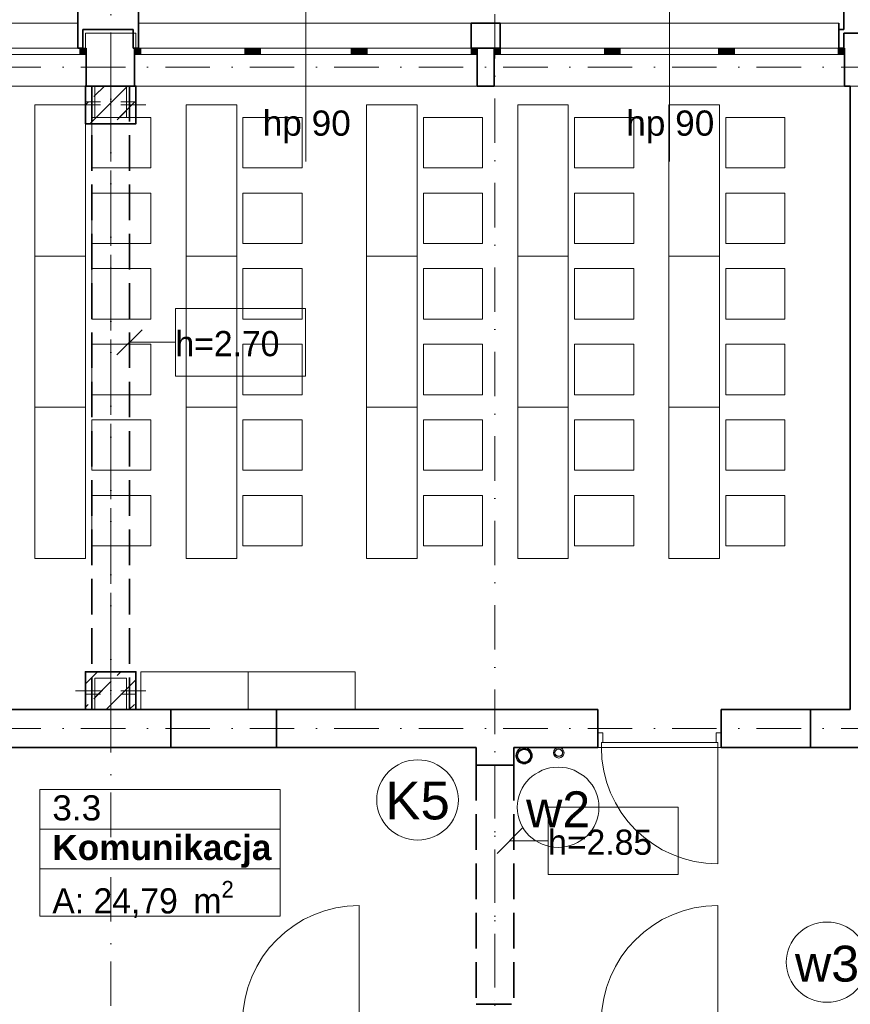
# Model space of a CAD drawing. Header units: millimetres. Extents: x -34676 to 172266, y 39940 to 476087.
# Tile 229 of 256: x 40198 to 46791, y 388451 to 396267. Entities that reach past the tile are written whole.
import ezdxf
from ezdxf.lldxf.tags import DXFTag

# ---------------------------------------------------------------- set-up
doc = ezdxf.new("R2010")
doc.units = ezdxf.units.MM
doc.header["$MEASUREMENT"] = 0
doc.linetypes.add('Krawędzie ukryte', pattern=[3.912222, 2.822222, -1.09])
doc.linetypes.add('Kropki i Kreski', pattern=[6.702778, 3.527778, -1.763889, 0, -1.411111])
doc.layers.add('#ks', color=34, linetype='Continuous', lineweight=30)
doc.layers.add('#woda', color=4, linetype='Continuous', lineweight=18)
for name, color, linetype in [('#podkład', 252, 'Continuous'), ('- A - ocieplenie', 7, 'Continuous'), ('- strefy pomieszczeń', 7, 'Continuous'), ('Drzwi Archicad', 7, 'Continuous'), ('IS_Text_Pion_Wodociag', 7, 'Continuous'), ('Konstrukcja - Belki', 7, 'Continuous'), ('Konstrukcja - Siatka mod', 7, 'Continuous'), ('Konstrukcja - Stropy', 7, 'Continuous'), ('Konstrukcja - Słupy', 7, 'Continuous'), ('Konstrukcja - Ściany działowe', 7, 'Continuous'), ('Konstrukcja - Ściany nośne wew..P', 7, 'Continuous'), ('Konstrukcja - Ściany zewnętrzne', 7, 'Continuous'), ('Okna Archicada', 7, 'Continuous'), ('Opisy - Etykiety', 7, 'Continuous'), ('Wnętrze - Umeblowanie', 7, 'Continuous'), ('Znaczniki okien Archicada', 7, 'Continuous')]:
    doc.layers.add(name, color=color, linetype=linetype)
doc.styles.get("Standard").update_dxf_attribs({"font": 'arial.ttf'})
doc.styles.add('STYL_AUTOMATYCZNY_1', font='arial.ttf')
doc.styles.add('STYL_AUTOMATYCZNY_2', font='arial.ttf')
doc.styles.add('STYL_AUTOMATYCZNY_5', font='arial.ttf')
doc.styles.add('STYL_AUTOMATYCZNY_6', font='txt')
tags = doc.linetypes.add('SOLID', pattern=[10, 10, 0]).pattern_tags.tags
tags[6:7] = [DXFTag(74, 4), DXFTag(75, 0), DXFTag(340, '0'), DXFTag(46, 0.0), DXFTag(50, 0.0), DXFTag(44, 0.0), DXFTag(45, 0.0)]
tags[4:5] = [DXFTag(74, 4), DXFTag(75, 0), DXFTag(340, '0'), DXFTag(46, 0.0), DXFTag(50, 0.0), DXFTag(44, 0.0), DXFTag(45, 0.0)]
pattern_1 = [(0, (-208051.03, 672090.37), (0, 75), [0, -75])]
pattern_2 = [(45, (-208051.03, 462118.2), (-183.84776, 183.84776), []), (45, (-208142.95, 462210.13), (-183.84776, 183.84776), [195, -65])]

# ---------------------------------------------------------------- blocks, each defined once
blk = doc.blocks.new('uyd')
at = {"layer": 'Konstrukcja - Słupy', "linetype": 'Continuous', "lineweight": 25}
h = blk.add_hatch(dxfattribs=at)
h.set_pattern_fill('Beton_zbrojony_0005', color=252, style=0, pattern_type=2)
h.set_pattern_definition(pattern_2)
h.paths.add_polyline_path([(40327.6, 185490.5), (40727.6, 185490.5), (40727.6, 185790.5), (40327.6, 185790.5)])
h = blk.add_hatch(dxfattribs=at)
h.set_pattern_fill('Beton_zbrojony_0005', color=252, style=0, pattern_type=2)
h.set_pattern_definition(pattern_2)
h.paths.add_polyline_path([(40402.6, 185540.5), (40652.6, 185540.5), (40652.6, 185790.5), (40402.6, 185790.5)])
h = blk.add_hatch(dxfattribs=at)
h.set_pattern_fill('Beton_zbrojony_0005', color=252, style=0, pattern_type=2)
h.set_pattern_definition(pattern_2)
h.paths.add_polyline_path([(40327.6, 180840.5), (40727.6, 180840.5), (40727.6, 181140.5), (40327.6, 181140.5)])
h = blk.add_hatch(dxfattribs=at)
h.set_pattern_fill('Beton_zbrojony_0005', color=252, style=0, pattern_type=2)
h.set_pattern_definition(pattern_2)
h.paths.add_polyline_path([(40402.6, 180839.2), (40652.6, 180839.2), (40652.6, 181089.2), (40402.6, 181089.2)])
at = {"layer": 'Okna Archicada', "linetype": 'Continuous', "lineweight": 13}
for points in [[(40332.6, 186040.5), (40332.6, 186090.5), (40282.6, 186090.5), (40282.6, 186040.5)], [(40717.6, 186090.5), (40717.6, 186040.5), (40767.6, 186040.5), (40767.6, 186090.5)], [(41642.6, 186040.5), (41642.6, 186090.5), (41592.6, 186090.5), (41592.6, 186040.5)], [(41642.6, 186090.5), (41642.6, 186040.5), (41717.6, 186040.5), (41717.6, 186090.5)], [(42512.6, 186040.5), (42512.6, 186090.5), (42437.6, 186090.5), (42437.6, 186040.5)], [(42512.6, 186090.5), (42512.6, 186040.5), (42562.6, 186040.5), (42562.6, 186090.5)], [(43437.6, 186040.5), (43437.6, 186090.5), (43387.6, 186090.5), (43387.6, 186040.5)], [(43572.6, 186090.5), (43572.6, 186040.5), (43622.6, 186040.5), (43622.6, 186090.5)], [(44497.6, 186040.5), (44497.6, 186090.5), (44447.6, 186090.5), (44447.6, 186040.5)], [(44497.6, 186090.5), (44497.6, 186040.5), (44572.6, 186040.5), (44572.6, 186090.5)], [(45427.6, 186040.5), (45427.6, 186090.5), (45352.6, 186090.5), (45352.6, 186040.5)], [(45427.6, 186090.5), (45427.6, 186040.5), (45477.6, 186040.5), (45477.6, 186090.5)], [(46352.6, 186040.5), (46352.6, 186090.5), (46302.6, 186090.5), (46302.6, 186040.5)]]:
    blk.add_hatch(color=252, dxfattribs=at).paths.add_polyline_path(points)
at = {"layer": '- A - ocieplenie', "color": 252, "linetype": 'Continuous', "lineweight": 35, "ltscale": 100}
for p, q in [((40267.6, 186140.5), (40267.6, 186290.5)), ((40747.2, 186140.5), (40747.2, 186290.5)), ((43387.6, 186140.5), (43387.6, 186290.5)), ((43617.6, 186140.5), (43617.6, 186290.5)), ((46307.6, 186140.5), (46307.6, 186290.5)), ((40267.6, 186090.5), (40267.6, 186140.5)), ((40747.2, 186090.5), (40747.2, 186140.5)), ((43387.6, 186090.5), (43387.6, 186140.5)), ((43617.6, 186090.5), (43617.6, 186140.5)), ((46307.6, 186090.5), (46307.6, 186140.5))]:
    blk.add_line(p, q, dxfattribs=at)
at = {"layer": '- A - ocieplenie', "color": 252, "linetype": 'Continuous', "lineweight": 35, "ltscale": 100, "flags": 128}
for points in [[(40267.2, 186440.5), (40267.2, 186290.5)], [(40747.2, 186290.5), (40747.2, 186440.5)], [(46347.6, 186410.5), (46347.6, 186240.5)], [(43617.6, 186290.5), (43387.6, 186290.5)], [(46307.6, 186240.5), (46307.6, 186290.5)], [(40307.2, 186090.5), (40307.2, 186240.5)], [(40307.2, 186240.5), (40707.2, 186240.5)], [(40707.2, 186240.5), (40707.2, 186090.5)], [(46347.6, 186240.5), (46307.6, 186240.5)], [(46347.6, 186090.5), (46347.6, 186210.5)], [(46347.6, 186210.5), (46747.6, 186210.5)], [(40267.6, 186090.5), (40307.2, 186090.5)], [(40707.2, 186090.5), (40747.2, 186090.5)], [(43387.6, 186090.5), (43617.6, 186090.5)], [(46307.6, 186090.5), (46347.6, 186090.5)]]:
    blk.add_lwpolyline(points, dxfattribs=at)
at = {"layer": '- strefy pomieszczeń', "color": 252, "linetype": 'Continuous', "lineweight": 13, "ltscale": 100}
for p, q in [((39964.4, 180205.9), (41871.6, 180205.9)), ((39964.4, 179891.6), (39964.4, 180205.9)), ((41871.6, 180205.9), (41871.6, 179891.6)), ((41871.6, 179891.6), (39964.4, 179891.6)), ((39964.4, 179891.6), (41871.6, 179891.6)), ((39964.4, 179577.3), (39964.4, 179891.6)), ((41871.6, 179891.6), (41871.6, 179577.3)), ((41871.6, 179577.3), (39964.4, 179577.3)), ((39964.4, 179577.3), (41871.6, 179577.3)), ((39964.4, 179200.8), (39964.4, 179577.3)), ((41871.6, 179577.3), (41871.6, 179200.8)), ((41871.6, 179200.8), (39964.4, 179200.8))]:
    blk.add_line(p, q, dxfattribs=at)
at = {"color": 252, "linetype": 'Continuous', "lineweight": 35, "ltscale": 100, "flags": 128}
for points in [[(41844.6, 180840.5), (41004.6, 180840.5)], [(46081.4, 180840.5), (45374.1, 180840.5)], [(45374.1, 180540.5), (45374.1, 180840.5)], [(41004.6, 180540.5), (41844.6, 180540.5)], [(45374.1, 180540.5), (46081.4, 180540.5)]]:
    blk.add_lwpolyline(points, dxfattribs=at)
at = {"layer": 'Drzwi Archicad', "color": 252, "linetype": 'Continuous', "lineweight": 35, "ltscale": 100}
for p, q in [((44394.1, 180655.5), (44394.1, 180840.5)), ((45374.1, 180655.5), (45374.1, 180840.5)), ((44394.1, 180540.5), (44394.1, 180655.5)), ((44394.1, 180540.5), (44394.1, 180655.5)), ((45374.1, 180540.5), (45374.1, 180655.5)), ((45374.1, 180540.5), (45374.1, 180655.5))]:
    blk.add_line(p, q, dxfattribs=at)
at = {"layer": 'Drzwi Archicad', "color": 252, "linetype": 'Continuous', "lineweight": 13, "ltscale": 100}
for p, q in [((44394.1, 180540.5), (44394.1, 180655.5)), ((44394.1, 180655.5), (44434.1, 180655.5)), ((44434.1, 180655.5), (44434.1, 180580.5)), ((45334.1, 180580.5), (45334.1, 180655.5)), ((45334.1, 180655.5), (45374.1, 180655.5)), ((45374.1, 180655.5), (45374.1, 180540.5)), ((44434.1, 180580.5), (44422.1, 180580.5)), ((44422.1, 180580.5), (44422.1, 180540.5)), ((45346.1, 180580.5), (44422.1, 180580.5)), ((44422.1, 180580.5), (44422.1, 180540.5)), ((45346.1, 180580.5), (45334.1, 180580.5)), ((45346.1, 180540.5), (45346.1, 180580.5)), ((45346.1, 180540.5), (45346.1, 180580.5)), ((44422.1, 180540.5), (44394.1, 180540.5)), ((44422.1, 180540.5), (45346.1, 180540.5)), ((45346.1, 180540.5), (45346.1, 179616.5)), ((45374.1, 180540.5), (45346.1, 180540.5)), ((42499.6, 178360.5), (42499.6, 179284.5)), ((45346.1, 178360.5), (45346.1, 179284.5))]:
    blk.add_line(p, q, dxfattribs=at)
for centre, start, end in [((45346.1, 180540.5), 180, 270), ((42499.6, 178360.5), 90, 180), ((45346.1, 178360.5), 90, 180)]:
    blk.add_arc(centre, 924, start, end, dxfattribs=at)
at = {"layer": 'Konstrukcja - Belki', "color": 252, "linetype": 'Krawędzie ukryte', "lineweight": 35, "ltscale": 100}
for p, q in [((40377.6, 185790.5), (40377.6, 180840.5)), ((40377.6, 185790.5), (40677.6, 185790.5)), ((40677.6, 185790.5), (40677.6, 180840.5)), ((40377.6, 180840.5), (40677.6, 180840.5)), ((43427.6, 180400.5), (43427.6, 178501.1)), ((43427.6, 180400.5), (43727.6, 180400.5)), ((43727.6, 180400.5), (43727.6, 178501.1)), ((43427.6, 178501.1), (43727.6, 178501.1))]:
    blk.add_line(p, q, dxfattribs=at)
at = {"layer": 'Konstrukcja - Belki', "color": 252, "linetype": 'Kropki i Kreski', "lineweight": 13, "ltscale": 100}
for p, q in [((40527.6, 185790.5), (40527.6, 180840.5)), ((43577.6, 180400.5), (43577.6, 178501.1))]:
    blk.add_line(p, q, dxfattribs=at)
at = {"layer": 'Konstrukcja - Siatka mod', "color": 252, "linetype": 'Kropki i Kreski', "lineweight": 13, "ltscale": 100}
for p, q in [((40527.6, 188896.4), (40527.6, 171931.6)), ((43577.6, 171931.6), (43577.6, 188896.4)), ((20180, 185940.5), (49624.6, 185940.5)), ((20180, 180690.5), (49624.6, 180690.5))]:
    blk.add_line(p, q, dxfattribs=at)
at = {"layer": 'Konstrukcja - Stropy', "color": 252, "linetype": 'Continuous', "lineweight": 13, "ltscale": 100}
blk.add_line((49667.6, 185790.5), (22627.6, 185790.5), dxfattribs=at)
at = {"layer": 'Konstrukcja - Słupy', "color": 252, "linetype": 'Continuous', "lineweight": 13, "ltscale": 100}
for p, q in [((40527.6, 185745.5), (40527.6, 185870.5)), ((40447.6, 185665.5), (40322.6, 185665.5)), ((40607.6, 185665.5), (40732.6, 185665.5)), ((40527.6, 185585.5), (40527.6, 185460.5)), ((40527.6, 181044.2), (40527.6, 181169.2)), ((40447.6, 180964.2), (40322.6, 180964.2)), ((40607.6, 180964.2), (40732.6, 180964.2)), ((40527.6, 180884.2), (40527.6, 180759.2))]:
    blk.add_line(p, q, dxfattribs=at)
at = {"layer": 'Konstrukcja - Słupy', "color": 252, "linetype": 'Continuous', "lineweight": 0, "ltscale": 100}
for p, q in [((40527.6, 185720.5), (40527.6, 185870.5)), ((40447.6, 185640.5), (40247.6, 185640.5)), ((40607.6, 185640.5), (40807.6, 185640.5)), ((40527.6, 185560.5), (40527.6, 185410.5)), ((40527.6, 181070.5), (40527.6, 181220.5)), ((40447.6, 180990.5), (40247.6, 180990.5)), ((40607.6, 180990.5), (40807.6, 180990.5)), ((40527.6, 180910.5), (40527.6, 180760.5))]:
    blk.add_line(p, q, dxfattribs=at)
at = {"layer": 'Konstrukcja - Słupy', "color": 252, "linetype": 'Continuous', "lineweight": 35, "ltscale": 100, "flags": 128}
for points in [[(40327.6, 185490.5), (40727.6, 185490.5), (40727.6, 185790.5), (40327.6, 185790.5)], [(40327.6, 180840.5), (40727.6, 180840.5), (40727.6, 181140.5), (40327.6, 181140.5)]]:
    blk.add_lwpolyline(points, close=True, dxfattribs=at)
at = {"layer": 'Konstrukcja - Słupy', "color": 252, "linetype": 'Continuous', "lineweight": 13, "ltscale": 100, "flags": 128}
for points in [[(40402.6, 185540.5), (40652.6, 185540.5), (40652.6, 185790.5), (40402.6, 185790.5)], [(40402.6, 180839.2), (40652.6, 180839.2), (40652.6, 181089.2), (40402.6, 181089.2)]]:
    blk.add_lwpolyline(points, close=True, dxfattribs=at)
at = {"layer": 'Konstrukcja - Słupy', "color": 252, "linetype": 'Continuous', "lineweight": 13, "ltscale": 100}
for p in [(40527.6, 185665.5), (40527.6, 180964.2)]:
    blk.add_point(p, dxfattribs=at)
at = {"layer": 'Konstrukcja - Słupy', "color": 252, "linetype": 'Continuous', "lineweight": 0, "ltscale": 100}
for p in [(40527.6, 185640.5), (40527.6, 180990.5)]:
    blk.add_point(p, dxfattribs=at)
at = {"layer": 'Konstrukcja - Ściany nośne wew..P', "color": 252, "linetype": 'Continuous', "lineweight": 35, "ltscale": 100}
for p, q in [((41004.6, 180840.5), (41004.6, 180540.5)), ((41844.6, 180840.5), (41844.6, 180540.5)), ((44394.1, 180655.5), (44394.1, 180840.5)), ((46081.4, 180840.5), (46081.4, 180540.5)), ((44394.1, 180540.5), (44394.1, 180655.5))]:
    blk.add_line(p, q, dxfattribs=at)
at = {"layer": 'Konstrukcja - Ściany nośne wew..P', "color": 252, "linetype": 'Continuous', "lineweight": 35, "ltscale": 100, "flags": 128}
for points in [[(46397.6, 185790.5), (46397.6, 180840.5)], [(40327.6, 180840.5), (39597.6, 180840.5)], [(41004.6, 180840.5), (40727.6, 180840.5)], [(44394.1, 180840.5), (41844.6, 180840.5)], [(46397.6, 180840.5), (46081.4, 180840.5)], [(39597.6, 180540.5), (41004.6, 180540.5)], [(41844.6, 180540.5), (43427.6, 180540.5)], [(43427.6, 180540.5), (43427.6, 180400.5)], [(43727.6, 180540.5), (44394.1, 180540.5)], [(43727.6, 180400.5), (43727.6, 180540.5)], [(46081.4, 180540.5), (46938.3, 180540.5)], [(43427.6, 180400.5), (43727.6, 180400.5)]]:
    blk.add_lwpolyline(points, dxfattribs=at)
at = {"layer": 'Konstrukcja - Ściany zewnętrzne', "color": 252, "linetype": 'Continuous', "lineweight": 35, "ltscale": 100}
for p, q in [((40332.6, 186090.5), (40332.6, 186040.5)), ((40332.6, 186040.5), (40332.6, 185790.5)), ((40717.6, 186090.5), (40717.6, 186040.5)), ((40717.6, 186040.5), (40717.6, 185790.5)), ((43437.6, 186090.5), (43437.6, 186040.5)), ((43437.6, 186040.5), (43437.6, 185790.5)), ((43572.6, 186090.5), (43572.6, 186040.5)), ((43572.6, 186040.5), (43572.6, 185790.5)), ((46352.6, 186090.5), (46352.6, 186040.5)), ((46352.6, 186040.5), (46352.6, 185790.5))]:
    blk.add_line(p, q, dxfattribs=at)
at = {"layer": 'Konstrukcja - Ściany zewnętrzne', "color": 252, "linetype": 'Continuous', "lineweight": 13, "ltscale": 100, "flags": 128}
for points in [[(40727.6, 186090.5), (40727.6, 186210.5), (40327.6, 186210.5), (40327.6, 186090.5)], [(46747.6, 186090.5), (46747.6, 186210.5), (46347.6, 186210.5), (46347.6, 186090.5)]]:
    blk.add_lwpolyline(points, dxfattribs=at)
at = {"layer": 'Konstrukcja - Ściany zewnętrzne', "color": 252, "linetype": 'Continuous', "lineweight": 35, "ltscale": 100, "flags": 128}
for points in [[(43572.6, 186090.5), (43437.6, 186090.5)], [(40332.6, 185790.5), (40402.6, 185790.5)], [(40652.6, 185790.5), (40717.6, 185790.5)], [(43437.6, 185790.5), (43572.6, 185790.5)], [(46352.6, 185790.5), (46397.6, 185790.5)]]:
    blk.add_lwpolyline(points, dxfattribs=at)
at = {"layer": 'Okna Archicada', "color": 252, "linetype": 'Continuous', "lineweight": 13, "ltscale": 100}
for p, q in [((37597.6, 186290.5), (40267.6, 186290.5)), ((40747.2, 186290.5), (43387.6, 186290.5)), ((43617.6, 186290.5), (46307.6, 186290.5)), ((40332.6, 186090.5), (37552.6, 186090.5)), ((37597.6, 186090.5), (40267.6, 186090.5)), ((39457.6, 186090.5), (40282.6, 186090.5)), ((40282.6, 186040.5), (39457.6, 186040.5)), ((40282.6, 186040.5), (40282.6, 186090.5)), ((40282.6, 186090.5), (40332.6, 186090.5)), ((40332.6, 186040.5), (40282.6, 186040.5)), ((43437.6, 186090.5), (40717.6, 186090.5)), ((40717.6, 186090.5), (40767.6, 186090.5)), ((40767.6, 186040.5), (40717.6, 186040.5)), ((40747.2, 186090.5), (43387.6, 186090.5)), ((40767.6, 186090.5), (40767.6, 186040.5)), ((40767.6, 186090.5), (41592.6, 186090.5)), ((41592.6, 186040.5), (40767.6, 186040.5)), ((41592.6, 186040.5), (41592.6, 186090.5)), ((41592.6, 186090.5), (41642.6, 186090.5)), ((41642.6, 186040.5), (41592.6, 186040.5)), ((41642.6, 186090.5), (41717.6, 186090.5)), ((41717.6, 186040.5), (41642.6, 186040.5)), ((41717.6, 186090.5), (41717.6, 186040.5)), ((41717.6, 186090.5), (42437.6, 186090.5)), ((42437.6, 186040.5), (41717.6, 186040.5)), ((42437.6, 186040.5), (42437.6, 186090.5)), ((42437.6, 186090.5), (42512.6, 186090.5)), ((42512.6, 186040.5), (42437.6, 186040.5)), ((42512.6, 186090.5), (42562.6, 186090.5)), ((42562.6, 186040.5), (42512.6, 186040.5)), ((42562.6, 186090.5), (42562.6, 186040.5)), ((42562.6, 186090.5), (43387.6, 186090.5)), ((43387.6, 186040.5), (42562.6, 186040.5)), ((43387.6, 186040.5), (43387.6, 186090.5)), ((43387.6, 186090.5), (43437.6, 186090.5)), ((43437.6, 186040.5), (43387.6, 186040.5)), ((46352.6, 186090.5), (43572.6, 186090.5)), ((43572.6, 186090.5), (43622.6, 186090.5)), ((43622.6, 186040.5), (43572.6, 186040.5)), ((43617.6, 186090.5), (46307.6, 186090.5)), ((43622.6, 186090.5), (43622.6, 186040.5)), ((43622.6, 186090.5), (44447.6, 186090.5)), ((44447.6, 186040.5), (43622.6, 186040.5)), ((44447.6, 186040.5), (44447.6, 186090.5)), ((44447.6, 186090.5), (44497.6, 186090.5)), ((44497.6, 186040.5), (44447.6, 186040.5)), ((44497.6, 186090.5), (44572.6, 186090.5)), ((44572.6, 186040.5), (44497.6, 186040.5)), ((44572.6, 186090.5), (44572.6, 186040.5)), ((44572.6, 186090.5), (45352.6, 186090.5)), ((45352.6, 186040.5), (44572.6, 186040.5)), ((45352.6, 186040.5), (45352.6, 186090.5)), ((45352.6, 186090.5), (45427.6, 186090.5)), ((45427.6, 186040.5), (45352.6, 186040.5)), ((45427.6, 186090.5), (45477.6, 186090.5)), ((45477.6, 186040.5), (45427.6, 186040.5)), ((45477.6, 186090.5), (45477.6, 186040.5)), ((45477.6, 186090.5), (46302.6, 186090.5)), ((46302.6, 186040.5), (45477.6, 186040.5)), ((46302.6, 186040.5), (46302.6, 186090.5)), ((46302.6, 186090.5), (46352.6, 186090.5)), ((46352.6, 186040.5), (46302.6, 186040.5)), ((40332.6, 185790.5), (37552.6, 185790.5)), ((43437.6, 185790.5), (40717.6, 185790.5)), ((46352.6, 185790.5), (43572.6, 185790.5))]:
    blk.add_line(p, q, dxfattribs=at)
at = {"layer": 'Okna Archicada', "color": 252, "linetype": 'Continuous', "lineweight": 35, "ltscale": 100}
for p, q in [((40267.6, 186140.5), (40267.6, 186290.5)), ((40747.2, 186140.5), (40747.2, 186290.5)), ((43387.6, 186140.5), (43387.6, 186290.5)), ((43617.6, 186140.5), (43617.6, 186290.5)), ((46307.6, 186140.5), (46307.6, 186290.5)), ((40267.6, 186090.5), (40267.6, 186140.5)), ((40747.2, 186090.5), (40747.2, 186140.5)), ((43387.6, 186090.5), (43387.6, 186140.5)), ((43617.6, 186090.5), (43617.6, 186140.5)), ((46307.6, 186090.5), (46307.6, 186140.5)), ((40332.6, 186090.5), (40332.6, 186040.5)), ((40332.6, 186090.5), (40332.6, 186040.5)), ((40332.6, 186040.5), (40332.6, 185790.5)), ((40717.6, 186090.5), (40717.6, 186040.5)), ((40717.6, 186090.5), (40717.6, 186040.5)), ((40717.6, 186040.5), (40717.6, 185790.5)), ((43437.6, 186090.5), (43437.6, 186040.5)), ((43437.6, 186090.5), (43437.6, 186040.5)), ((43437.6, 186040.5), (43437.6, 185790.5)), ((43572.6, 186090.5), (43572.6, 186040.5)), ((43572.6, 186090.5), (43572.6, 186040.5)), ((43572.6, 186040.5), (43572.6, 185790.5)), ((46352.6, 186090.5), (46352.6, 186040.5)), ((46352.6, 186090.5), (46352.6, 186040.5)), ((46352.6, 186040.5), (46352.6, 185790.5))]:
    blk.add_line(p, q, dxfattribs=at)
at = {"layer": 'Opisy - Etykiety', "color": 252, "linetype": 'Continuous', "lineweight": 20, "ltscale": 100}
for p, q in [((42073.1, 184024.5), (41041.7, 184024.5)), ((41041.7, 184024.5), (41041.7, 183488)), ((42073.1, 183488), (42073.1, 184024.5)), ((40777.6, 183856.2), (40577.6, 183656.2)), ((40677.6, 183756.2), (41041.7, 183756.2)), ((41041.7, 183488), (42073.1, 183488)), ((45031, 180066.6), (43999.5, 180066.6)), ((43999.5, 180066.6), (43999.5, 179530.1)), ((45031, 179530.1), (45031, 180066.6)), ((43794.5, 179898.3), (43594.5, 179698.3)), ((43694.5, 179798.3), (43999.5, 179798.3)), ((43999.5, 179530.1), (45031, 179530.1))]:
    blk.add_line(p, q, dxfattribs=at)
at = {"layer": 'Wnętrze - Umeblowanie', "color": 252, "linetype": 'Continuous', "lineweight": 13, "ltscale": 100}
blk.add_line((41617.8, 181140.5), (41617.8, 180840.5), dxfattribs=at)
at = {"layer": 'Wnętrze - Umeblowanie', "color": 252, "linetype": 'Continuous', "lineweight": 13, "ltscale": 100, "flags": 128}
for points in [[(40327.6, 184440.5), (40327.6, 185640.5), (39926.6, 185640.5), (39926.6, 184440.5)], [(41527.6, 184440.5), (41527.6, 185640.5), (41126.6, 185640.5), (41126.6, 184440.5)], [(42959.2, 184440.5), (42959.2, 185640.5), (42558.2, 185640.5), (42558.2, 184440.5)], [(44159.2, 184440.5), (44159.2, 185640.5), (43758.2, 185640.5), (43758.2, 184440.5)], [(45359.2, 184440.5), (45359.2, 185640.5), (44958.2, 185640.5), (44958.2, 184440.5)], [(40377.6, 185140), (40377.6, 185541), (40847.6, 185541), (40847.6, 185140)], [(41577.6, 185140), (41577.6, 185541), (42047.6, 185541), (42047.6, 185140)], [(43009.2, 185140), (43009.2, 185541), (43479.2, 185541), (43479.2, 185140)], [(44209.2, 185140), (44209.2, 185541), (44679.2, 185541), (44679.2, 185140)], [(45409.2, 185140), (45409.2, 185541), (45879.2, 185541), (45879.2, 185140)], [(40377.6, 184540), (40377.6, 184941), (40847.6, 184941), (40847.6, 184540)], [(41577.6, 184540), (41577.6, 184941), (42047.6, 184941), (42047.6, 184540)], [(43009.2, 184540), (43009.2, 184941), (43479.2, 184941), (43479.2, 184540)], [(44209.2, 184540), (44209.2, 184941), (44679.2, 184941), (44679.2, 184540)], [(45409.2, 184540), (45409.2, 184941), (45879.2, 184941), (45879.2, 184540)], [(40327.6, 183240.5), (40327.6, 184440.5), (39926.6, 184440.5), (39926.6, 183240.5)], [(41527.6, 183240.5), (41527.6, 184440.5), (41126.6, 184440.5), (41126.6, 183240.5)], [(42959.2, 183240.5), (42959.2, 184440.5), (42558.2, 184440.5), (42558.2, 183240.5)], [(44159.2, 183240.5), (44159.2, 184440.5), (43758.2, 184440.5), (43758.2, 183240.5)], [(45359.2, 183240.5), (45359.2, 184440.5), (44958.2, 184440.5), (44958.2, 183240.5)], [(40377.6, 183940), (40377.6, 184341), (40847.6, 184341), (40847.6, 183940)], [(41577.6, 183940), (41577.6, 184341), (42047.6, 184341), (42047.6, 183940)], [(43009.2, 183940), (43009.2, 184341), (43479.2, 184341), (43479.2, 183940)], [(44209.2, 183940), (44209.2, 184341), (44679.2, 184341), (44679.2, 183940)], [(45409.2, 183940), (45409.2, 184341), (45879.2, 184341), (45879.2, 183940)], [(40377.6, 183340), (40377.6, 183741), (40847.6, 183741), (40847.6, 183340)], [(41577.6, 183340), (41577.6, 183741), (42047.6, 183741), (42047.6, 183340)], [(43009.2, 183340), (43009.2, 183741), (43479.2, 183741), (43479.2, 183340)], [(44209.2, 183340), (44209.2, 183741), (44679.2, 183741), (44679.2, 183340)], [(45409.2, 183340), (45409.2, 183741), (45879.2, 183741), (45879.2, 183340)], [(40327.6, 182040.5), (40327.6, 183240.5), (39926.6, 183240.5), (39926.6, 182040.5)], [(41527.6, 182040.5), (41527.6, 183240.5), (41126.6, 183240.5), (41126.6, 182040.5)], [(42959.2, 182040.5), (42959.2, 183240.5), (42558.2, 183240.5), (42558.2, 182040.5)], [(44159.2, 182040.5), (44159.2, 183240.5), (43758.2, 183240.5), (43758.2, 182040.5)], [(45359.2, 182040.5), (45359.2, 183240.5), (44958.2, 183240.5), (44958.2, 182040.5)], [(40377.6, 182740), (40377.6, 183141), (40847.6, 183141), (40847.6, 182740)], [(41577.6, 182740), (41577.6, 183141), (42047.6, 183141), (42047.6, 182740)], [(43009.2, 182740), (43009.2, 183141), (43479.2, 183141), (43479.2, 182740)], [(44209.2, 182740), (44209.2, 183141), (44679.2, 183141), (44679.2, 182740)], [(45409.2, 182740), (45409.2, 183141), (45879.2, 183141), (45879.2, 182740)], [(40377.6, 182140), (40377.6, 182541), (40847.6, 182541), (40847.6, 182140)], [(41577.6, 182140), (41577.6, 182541), (42047.6, 182541), (42047.6, 182140)], [(43009.2, 182140), (43009.2, 182541), (43479.2, 182541), (43479.2, 182140)], [(44209.2, 182140), (44209.2, 182541), (44679.2, 182541), (44679.2, 182140)], [(45409.2, 182140), (45409.2, 182541), (45879.2, 182541), (45879.2, 182140)], [(42467.8, 181140.5), (40767.8, 181140.5), (40767.8, 180840.5), (42467.8, 180840.5)]]:
    blk.add_lwpolyline(points, close=True, dxfattribs=at)
at = {"layer": 'Znaczniki okien Archicada', "color": 252, "linetype": 'Continuous', "lineweight": 13, "ltscale": 100}
for p, q in [((42077.6, 187133.3), (42077.6, 185190.5)), ((44962.6, 187133.3), (44962.6, 185190.5))]:
    blk.add_line(p, q, dxfattribs=at)
at = {"layer": '- strefy pomieszczeń', "color": 252, "linetype": 'Continuous', "lineweight": 13, "char_height": 200, "attachment_point": 1}
for s, insert, style in [('\\A1;{\\pql;\\pt0,100;\\fArial|b0|i0|c238|p0;\\W1.000000;3.3\\fArial|b0|i0|c238|p0;\\W1.000000;\\A1{\\H.66x;\\S^  ;}\\fArial|b0|i0|c238|p0;\\W1.000000;\\fArial|b0|i0|c238|p0;\\W1.000000;\\A1{\\H.66x;\\S^  ;}}', (40064.4, 180160.2), 'STYL_AUTOMATYCZNY_1'), ('\\A1;{\\pql;\\pt0,100;\\fArial|b1|i0|c238|p0;\\W1.000000;Komunikacja\\fArial|b1|i0|c238|p0;\\W1.000000;\\A1{\\H.66x;\\S^  ;}\\fArial|b1|i0|c238|p0;\\W1.000000;\\fArial|b1|i0|c238|p0;\\W1.000000;\\A1{\\H.66x;\\S^  ;}}', (40064.4, 179845.9), 'STYL_AUTOMATYCZNY_2'), ('\\A1;{\\pql;\\pt0,500;\\fGeneva CE|b0|i0|c0|p0;\\W1.000000;A: 24,79\\fGeneva CE|b0|i0|c0|p0;\\W1.000000;\\A1{\\H.66x;\\S^  ;}\\fGeneva CE|b0|i0|c0|p0;\\W1.000000; m\\fGeneva CE|b0|i0|c0|p0;\\W1.000000;\\A1{\\H.66x;\\S2^  ;}}', (40064.4, 179480.4), 'STYL_AUTOMATYCZNY_6')]:
    blk.add_mtext(s, dxfattribs=dict(at, insert=insert, style=style))
at = {"layer": 'Opisy - Etykiety', "color": 252, "linetype": 'Continuous', "lineweight": 20, "char_height": 200, "attachment_point": 4, "style": 'STYL_AUTOMATYCZNY_5'}
for s, insert in [('\\A1;{\\pql;\\fGeneva|b0|i0|c0|p0;\\W1.000000;h=\\fGeneva CE|b0|i0|c0|p0;\\W1.000000;2.\\fGeneva CE|b0|i0|c0|p0;\\W1.000000;7\\fGeneva CE|b0|i0|c0|p0;\\W1.000000;0}', (41041.7, 183744.3)), ('\\A1;{\\pql;\\fGeneva|b0|i0|c0|p0;\\W1.000000;h=\\fGeneva CE|b0|i0|c0|p0;\\W1.000000;2.\\fGeneva CE|b0|i0|c0|p0;\\W1.000000;85}', (43999.5, 179786.4))]:
    blk.add_mtext(s, dxfattribs=dict(at, insert=insert))
at = {"layer": 'Znaczniki okien Archicada', "color": 252, "linetype": 'Continuous', "lineweight": 15, "char_height": 200, "attachment_point": 7, "style": 'STYL_AUTOMATYCZNY_1'}
for insert in [(41734.4, 185336), (44619.4, 185336)]:
    blk.add_mtext('\\A1;{\\pql;\\pt0;\\fArial|b0|i0|c238|p0;\\W1.000000;hp 90\\fArial|b0|i0|c238|p0;\\W1.000000;\\A1{\\H.66x;\\S^  ;}\\fArial|b0|i0|c238|p0;\\W1.000000;\\fArial|b0|i0|c238|p0;\\W1.000000;}', dxfattribs=dict(at, insert=insert))

msp = doc.modelspace()

# ---------------------------------------------------------------- block references
at = {"layer": '#podkład'}
msp.add_blockref('uyd', (392.7, 209950.3), dxfattribs=at)

# ---------------------------------------------------------------- next in the draw order: hatches: boundary and pattern name
at = {"layer": 'Konstrukcja - Ściany działowe', "linetype": 'Continuous', "lineweight": 13}
h = msp.add_hatch(dxfattribs=at)
h.set_pattern_fill('Gips_0002', style=0, pattern_type=2)
h.set_pattern_definition(pattern_1)
h.paths.add_polyline_path([(43427.6, 393458.4), (43427.6, 390813.4), (43452.6, 390813.4), (43452.6, 393458.4)])
h = msp.add_hatch(dxfattribs=at)
h.set_pattern_fill('Gips_0002', style=0, pattern_type=2)
h.set_pattern_definition(pattern_1)
h.paths.add_polyline_path([(46696.9, 393047.6), (46696.9, 393022.6), (46728, 393022.6), (46728, 393047.6)])
h = msp.add_hatch(dxfattribs=at)
h.set_pattern_fill('Izolacja_miękka_0002', style=0, pattern_type=2)
h.set_pattern_definition([(60, (-208051.03, 672090.37), (-129.90381, 75), []), (120, (-208051.03, 672090.37), (129.90381, 75), [])])
h.paths.add_polyline_path([(46696.9, 393022.6), (46696.9, 392922.6), (46728, 392922.6), (46728, 393022.6)])
h = msp.add_hatch(dxfattribs=at)
h.set_pattern_fill('Gips_0002', style=0, pattern_type=2)
h.set_pattern_definition(pattern_1)
h.paths.add_polyline_path([(44797.4, 392858.6), (43577.6, 392858.6), (43577.6, 392833.6), (44797.4, 392833.6)])
h = msp.add_hatch(dxfattribs=at)
h.set_pattern_fill('Gips_0002', style=0, pattern_type=2)
h.set_pattern_definition(pattern_1)
h.paths.add_polyline_path([(44947.4, 392833.6), (46397.3, 392833.6), (46397.3, 392858.6), (44947.4, 392858.6)])
h = msp.add_hatch(dxfattribs=at)
h.set_pattern_fill('Gips_0002', style=0, pattern_type=2)
h.set_pattern_definition(pattern_1)
h.paths.add_polyline_path([(46696.9, 392922.6), (46696.9, 392897.6), (46728, 392897.6), (46728, 392922.6)])
h = msp.add_hatch(dxfattribs=at)
h.set_pattern_fill('Gips_0002', style=0, pattern_type=2)
h.set_pattern_definition(pattern_1)
h.paths.add_polyline_path([(46397.3, 392562.6), (43577.6, 392562.6), (43577.6, 392537.6), (46397.3, 392537.6)])

# ---------------------------------------------------------------- next in the draw order: linework, layer by layer
at = {"layer": '#ks', "color": 34, "lineweight": 0}
msp.add_circle((44201.3, 390424.3), 65, dxfattribs=at)
msp.add_circle((44201.3, 390424.3), 65, dxfattribs=at)
msp.add_circle((44201.3, 390424.3), 65, dxfattribs=at)
msp.add_circle((44201.3, 390424.3), 65, dxfattribs=at)
msp.add_circle((44201.3, 390424.3), 65, dxfattribs=at)
msp.add_circle((44201.3, 390424.3), 65, dxfattribs=at)
msp.add_circle((44201.3, 390424.3), 65, dxfattribs=at)
msp.add_circle((44201.3, 390424.3), 65, dxfattribs=at)
at = {"layer": '#ks', "color": 34, "lineweight": 40}
msp.add_circle((44201.3, 390424.3), 55, dxfattribs=at)
msp.add_circle((44201.3, 390424.3), 55, dxfattribs=at)
msp.add_circle((44201.3, 390424.3), 55, dxfattribs=at)
msp.add_circle((44201.3, 390424.3), 55, dxfattribs=at)
msp.add_circle((44201.3, 390424.3), 55, dxfattribs=at)
msp.add_circle((44201.3, 390424.3), 55, dxfattribs=at)
msp.add_circle((44201.3, 390424.3), 55, dxfattribs=at)
msp.add_circle((44201.3, 390424.3), 55, dxfattribs=at)
at = {"layer": '#woda', "color": 4, "lineweight": 5}
msp.add_circle((44476.5, 390448.3), 42, dxfattribs=at)
at = {"layer": '#woda', "color": 4, "lineweight": 30}
msp.add_circle((44476.5, 390448.3), 30, dxfattribs=at)
at = {"layer": 'IS_Text_Pion_Wodociag', "color": 7, "linetype": 'SOLID', "lineweight": 18, "ltscale": 10}
for centre in [(43356, 390073.2), (44471.8, 390015.1), (46605.9, 388785.9)]:
    msp.add_ellipse(centre, major_axis=(324, 0), ratio=0.983333, dxfattribs=at)

# ---------------------------------------------------------------- next in the draw order: texts
at = {"layer": 'IS_Text_Pion_Wodociag', "color": 7, "linetype": 'SOLID', "lineweight": 18, "ltscale": 10, "attachment_point": 8}
for s, insert, char_height in [('K5', (43356, 389914.7), 300), ('\\fArial|b0|i0;w2', (44471.8, 389856.6), 285.12), ('\\fArial|b0|i0;w3', (46605.9, 388627.4), 285.12)]:
    msp.add_mtext(s, dxfattribs=dict(at, insert=insert, char_height=char_height))

doc.saveas('drawing.dxf')
